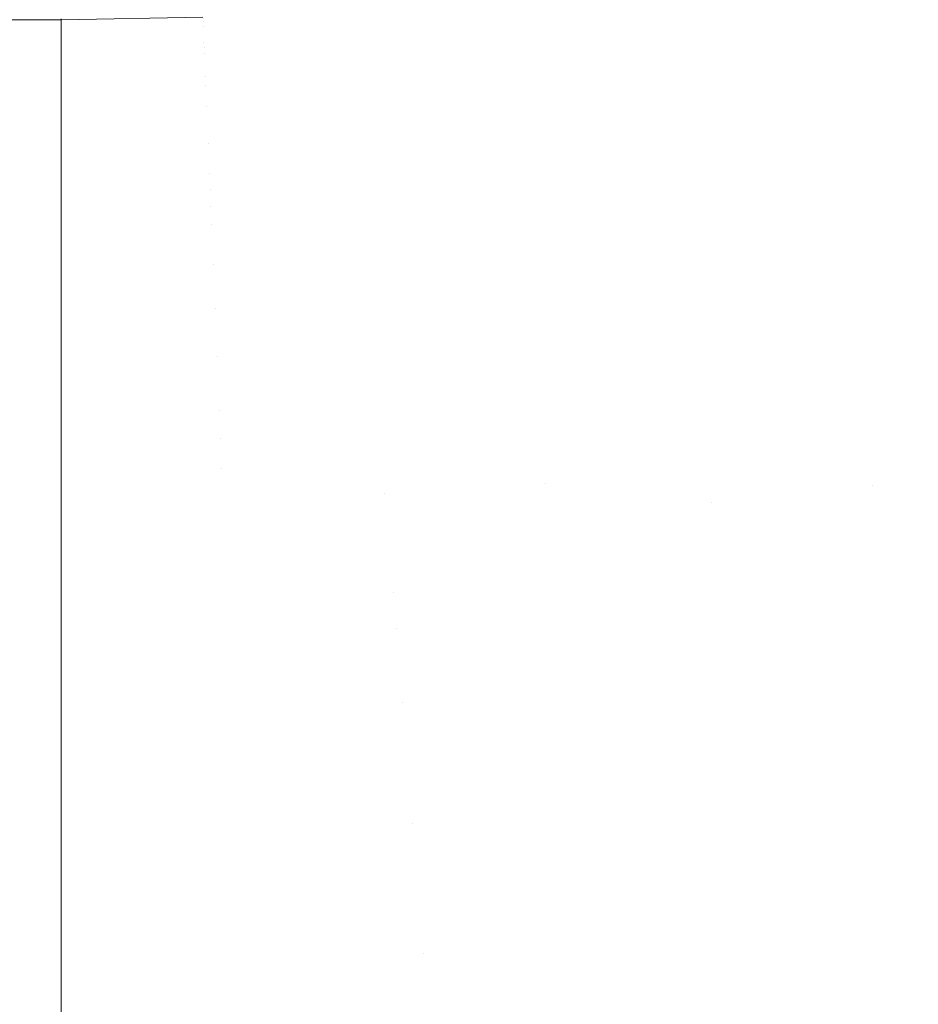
# Model space of a CAD drawing. Header units: centimetres. Extents: x -35.1 to 36.2, y 4.2 to 6.
# Tile 218 of 256: x 11.9927 to 12.0457, y 4.442 to 4.5001. Entities that reach past the tile are written whole.
import ezdxf

# ---------------------------------------------------------------- set-up
doc = ezdxf.new("R2010")
doc.units = ezdxf.units.CM
doc.header["$LTSCALE"] = 2.54
doc.layers.add('Lucido design-1', color=7, linetype='Continuous')

# ---------------------------------------------------------------- blocks, each defined once
blk = doc.blocks.new('Gruppo-4-1')
at = {"color": 7, "linetype": 'Continuous', "lineweight": 9}
for points in [[(-34.958478, 5.900089, -2312.32217), (-34.958478, 4.300089, -2312.32217), (36.07398, 4.300089, -2312.32217), (36.07398, 5.900089, -2312.32217)], [(11.995181, 4.500089, -2313.02217), (-10.879679, 4.500089, -2313.02217), (-10.879679, 4.500089, -2312.82217), (11.995181, 4.500089, -2312.82217)]]:
    blk.add_3dface(points, dxfattribs=at)
for points, invisible_edges in [([(12.037255, 4.500022, -2313.044493), (12.03717, 4.500423, -2313.042641), (12.045434, 4.501493, -2313.042641), (12.045535, 4.501094, -2313.044493)], 15), ([(12.020268, 4.500485, -2313.031982), (12.028574, 4.501166, -2313.031982), (12.028641, 4.500767, -2313.035444), (12.020319, 4.500085, -2313.035444)], 15), ([(12.028785, 4.499906, -2313.040809), (12.028731, 4.50023, -2313.038998), (12.037027, 4.501106, -2313.038998), (12.037095, 4.500784, -2313.040809)], 15), ([(12.045535, 4.501094, -2313.044493), (12.045647, 4.500654, -2313.046366), (12.037348, 4.49958, -2313.046366), (12.037255, 4.500022, -2313.044493)], 15), ([(12.003541, 4.500136, -2313.025344), (12.01189, 4.500429, -2313.025344), (12.011903, 4.500271, -2313.028615), (12.003548, 4.499979, -2313.028615)], 15), ([(12.020268, 4.500485, -2313.031982), (12.011926, 4.499997, -2313.031982), (12.011903, 4.500271, -2313.028615), (12.020234, 4.500759, -2313.028615)], 15), ([(12.020319, 4.500085, -2313.035444), (12.01196, 4.499596, -2313.035444), (12.011926, 4.499997, -2313.031982), (12.020268, 4.500485, -2313.031982)], 15), ([(12.020319, 4.500085, -2313.035444), (12.028641, 4.500767, -2313.035444), (12.028731, 4.50023, -2313.038998), (12.020386, 4.499546, -2313.038998)], 15), ([(12.037095, 4.500784, -2313.040809), (12.03717, 4.500423, -2313.042641), (12.028846, 4.499544, -2313.042641), (12.028785, 4.499906, -2313.040809)], 15), ([(12.028914, 4.499141, -2313.044493), (12.028846, 4.499544, -2313.042641), (12.03717, 4.500423, -2313.042641), (12.037255, 4.500022, -2313.044493)], 15), ([(12.03745, 4.499094, -2313.048259), (12.037348, 4.49958, -2313.046366), (12.045647, 4.500654, -2313.046366), (12.045769, 4.500171, -2313.048259)], 15), ([(11.995181, 4.500137, -2312.819951), (11.995181, 4.500089, -2312.82217), (-10.879679, 4.500089, -2312.82217), (-10.879679, 4.500137, -2312.819951)], 8), ([(-10.879679, 4.500019, -2313.025343), (-10.879679, 4.500089, -2313.02217), (11.995181, 4.500089, -2313.02217), (11.995181, 4.500019, -2313.025343)], 8), ([(11.995181, 4.500019, -2313.025343), (11.995181, 4.499993, -2313.026532), (-10.879679, 4.499993, -2313.026532), (-10.879679, 4.500019, -2313.025343)], 10), ([(-10.879679, 4.499993, -2313.026532), (11.995181, 4.499993, -2313.026532), (11.995181, 4.499708, -2313.030886), (-10.879679, 4.499708, -2313.030886)], 5), ([(11.995181, 4.500019, -2313.025343), (11.995181, 4.500089, -2313.02217), (12.003538, 4.500235, -2313.02217)], 8), ([(12.003538, 4.500235, -2313.02217), (12.003541, 4.500136, -2313.025344), (11.995181, 4.500019, -2313.025343)], 11), ([(12.003541, 4.500136, -2313.025344), (12.003548, 4.499979, -2313.028615), (11.995181, 4.499993, -2313.026532)], 11), ([(11.995181, 4.499993, -2313.026532), (11.995181, 4.500019, -2313.025343), (12.003541, 4.500136, -2313.025344)], 10), ([(11.995181, 4.499708, -2313.030886), (11.995181, 4.499993, -2313.026532), (12.003548, 4.499979, -2313.028615)], 10), ([(12.003548, 4.499979, -2313.028615), (12.00356, 4.499704, -2313.031982), (11.995181, 4.499708, -2313.030886)], 11), ([(12.003548, 4.499979, -2313.028615), (12.011903, 4.500271, -2313.028615), (12.011926, 4.499997, -2313.031982), (12.00356, 4.499704, -2313.031982)], 15), ([(12.00356, 4.499704, -2313.031982), (12.011926, 4.499997, -2313.031982), (12.01196, 4.499596, -2313.035444), (12.003576, 4.499302, -2313.035444)], 15), ([(12.020386, 4.499546, -2313.038998), (12.012005, 4.499056, -2313.038998), (12.01196, 4.499596, -2313.035444), (12.020319, 4.500085, -2313.035444)], 15), ([(12.020427, 4.499221, -2313.040809), (12.020386, 4.499546, -2313.038998), (12.028731, 4.50023, -2313.038998), (12.028785, 4.499906, -2313.040809)], 15), ([(12.028785, 4.499906, -2313.040809), (12.028846, 4.499544, -2313.042641), (12.020473, 4.498857, -2313.042641), (12.020427, 4.499221, -2313.040809)], 15), ([(12.037255, 4.500022, -2313.044493), (12.037348, 4.49958, -2313.046366), (12.028988, 4.498697, -2313.046366), (12.028914, 4.499141, -2313.044493)], 15), ([(12.045769, 4.500171, -2313.048259), (12.045902, 4.499643, -2313.05017), (12.037562, 4.498564, -2313.05017), (12.03745, 4.499094, -2313.048259)], 15), ([(-10.879679, 4.499708, -2313.030886), (11.995181, 4.499708, -2313.030886), (11.995181, 4.499233, -2313.035223), (-10.879679, 4.499233, -2313.035223)], 5), ([(-10.879679, 4.498652, -2313.038997), (-10.879679, 4.499233, -2313.035223), (11.995181, 4.499233, -2313.035223), (11.995181, 4.498652, -2313.038997)], 10), ([(11.995181, 4.499233, -2313.035223), (11.995181, 4.499708, -2313.030886), (12.00356, 4.499704, -2313.031982)], 10), ([(12.00356, 4.499704, -2313.031982), (12.003576, 4.499302, -2313.035444), (11.995181, 4.499233, -2313.035223)], 11), ([(12.003599, 4.498761, -2313.038998), (11.995181, 4.498652, -2313.038997), (11.995181, 4.499233, -2313.035223), (12.003576, 4.499302, -2313.035444)], 13), ([(12.003576, 4.499302, -2313.035444), (12.01196, 4.499596, -2313.035444), (12.012005, 4.499056, -2313.038998), (12.003599, 4.498761, -2313.038998)], 15), ([(12.012032, 4.49873, -2313.040809), (12.012005, 4.499056, -2313.038998), (12.020386, 4.499546, -2313.038998), (12.020427, 4.499221, -2313.040809)], 15), ([(12.020427, 4.499221, -2313.040809), (12.020473, 4.498857, -2313.042641), (12.012063, 4.498365, -2313.042641), (12.012032, 4.49873, -2313.040809)], 15), ([(12.020524, 4.498453, -2313.044493), (12.020473, 4.498857, -2313.042641), (12.028846, 4.499544, -2313.042641), (12.028914, 4.499141, -2313.044493)], 15), ([(12.02907, 4.498209, -2313.048259), (12.028988, 4.498697, -2313.046366), (12.037348, 4.49958, -2313.046366), (12.03745, 4.499094, -2313.048259)], 15), ([(12.037683, 4.497987, -2313.052099), (12.037562, 4.498564, -2313.05017), (12.045902, 4.499643, -2313.05017), (12.046047, 4.49907, -2313.052099)], 15), ([(11.995181, 4.498652, -2313.038997), (11.995181, 4.498569, -2313.039535), (-10.879679, 4.498569, -2313.039535), (-10.879679, 4.498652, -2313.038997)], 10), ([(-10.879679, 4.497952, -2313.042637), (-10.879679, 4.498569, -2313.039535), (11.995181, 4.498569, -2313.039535), (11.995181, 4.497952, -2313.042637)], 10), ([(11.995181, 4.498569, -2313.039535), (12.003599, 4.498761, -2313.038998), (12.003613, 4.498435, -2313.040809)], 11), ([(11.995181, 4.498569, -2313.039535), (11.995181, 4.498652, -2313.038997), (12.003599, 4.498761, -2313.038998)], 10), ([(12.003613, 4.498435, -2313.040809), (12.003628, 4.49807, -2313.042641), (11.995181, 4.497952, -2313.042637), (11.995181, 4.498569, -2313.039535)], 11), ([(12.003613, 4.498435, -2313.040809), (12.003599, 4.498761, -2313.038998), (12.012005, 4.499056, -2313.038998), (12.012032, 4.49873, -2313.040809)], 15), ([(12.012032, 4.49873, -2313.040809), (12.012063, 4.498365, -2313.042641), (12.003628, 4.49807, -2313.042641), (12.003613, 4.498435, -2313.040809)], 15), ([(12.012097, 4.49796, -2313.044493), (12.012063, 4.498365, -2313.042641), (12.020473, 4.498857, -2313.042641), (12.020524, 4.498453, -2313.044493)], 15), ([(12.028914, 4.499141, -2313.044493), (12.028988, 4.498697, -2313.046366), (12.02058, 4.498007, -2313.046366), (12.020524, 4.498453, -2313.044493)], 15), ([(12.020641, 4.497518, -2313.048259), (12.02058, 4.498007, -2313.046366), (12.028988, 4.498697, -2313.046366), (12.02907, 4.498209, -2313.048259)], 15), ([(12.03745, 4.499094, -2313.048259), (12.037562, 4.498564, -2313.05017), (12.02916, 4.497676, -2313.05017), (12.02907, 4.498209, -2313.048259)], 15), ([(12.029257, 4.497097, -2313.052099), (12.02916, 4.497676, -2313.05017), (12.037562, 4.498564, -2313.05017), (12.037683, 4.497987, -2313.052099)], 15), ([(12.046047, 4.49907, -2313.052099), (12.046205, 4.498449, -2313.054044), (12.037814, 4.497363, -2313.054044), (12.037683, 4.497987, -2313.052099)], 15), ([(12.003628, 4.49807, -2313.042641), (12.003645, 4.497664, -2313.044493), (11.995181, 4.497718, -2313.043814)], 11), ([(11.995181, 4.497718, -2313.043814), (11.995181, 4.497952, -2313.042637), (12.003628, 4.49807, -2313.042641)], 10), ([(12.003645, 4.497664, -2313.044493), (12.003628, 4.49807, -2313.042641), (12.012063, 4.498365, -2313.042641), (12.012097, 4.49796, -2313.044493)], 15), ([(12.020524, 4.498453, -2313.044493), (12.02058, 4.498007, -2313.046366), (12.012134, 4.497513, -2313.046366), (12.012097, 4.49796, -2313.044493)], 15), ([(12.012175, 4.497023, -2313.048259), (12.012134, 4.497513, -2313.046366), (12.02058, 4.498007, -2313.046366), (12.020641, 4.497518, -2313.048259)], 15), ([(12.02907, 4.498209, -2313.048259), (12.02916, 4.497676, -2313.05017), (12.020708, 4.496983, -2313.05017), (12.020641, 4.497518, -2313.048259)], 15), ([(12.037683, 4.497987, -2313.052099), (12.037814, 4.497363, -2313.054044), (12.029362, 4.49647, -2313.054044), (12.029257, 4.497097, -2313.052099)], 15), ([(12.037956, 4.496689, -2313.056004), (12.037814, 4.497363, -2313.054044), (12.046205, 4.498449, -2313.054044), (12.046374, 4.497779, -2313.056004)], 15), ([(11.995181, 4.497952, -2313.042637), (11.995181, 4.497718, -2313.043814), (-10.879679, 4.497718, -2313.043814), (-10.879679, 4.497952, -2313.042637)], 10), ([(-10.879679, 4.497718, -2313.043814), (11.995181, 4.497718, -2313.043814), (11.995181, 4.496681, -2313.048052), (-10.879679, 4.496681, -2313.048052)], 5), ([(12.003645, 4.497664, -2313.044493), (12.003664, 4.497216, -2313.046366), (11.995181, 4.496681, -2313.048052), (11.995181, 4.497718, -2313.043814)], 11), ([(12.012097, 4.49796, -2313.044493), (12.012134, 4.497513, -2313.046366), (12.003664, 4.497216, -2313.046366), (12.003645, 4.497664, -2313.044493)], 15), ([(12.003684, 4.496725, -2313.048259), (12.003664, 4.497216, -2313.046366), (12.012134, 4.497513, -2313.046366), (12.012175, 4.497023, -2313.048259)], 15), ([(12.020641, 4.497518, -2313.048259), (12.020708, 4.496983, -2313.05017), (12.01222, 4.496487, -2313.05017), (12.012175, 4.497023, -2313.048259)], 15), ([(12.020781, 4.496402, -2313.052099), (12.020708, 4.496983, -2313.05017), (12.02916, 4.497676, -2313.05017), (12.029257, 4.497097, -2313.052099)], 15), ([(12.046374, 4.497779, -2313.056004), (12.046557, 4.497058, -2313.057979), (12.038108, 4.495964, -2313.057979), (12.037956, 4.496689, -2313.056004)], 15), ([(11.995181, 4.496681, -2313.048052), (12.003664, 4.497216, -2313.046366), (12.003684, 4.496725, -2313.048259)], 11), ([(12.012175, 4.497023, -2313.048259), (12.01222, 4.496487, -2313.05017), (12.003707, 4.496188, -2313.05017), (12.003684, 4.496725, -2313.048259)], 15), ([(12.012269, 4.495904, -2313.052099), (12.01222, 4.496487, -2313.05017), (12.020708, 4.496983, -2313.05017), (12.020781, 4.496402, -2313.052099)], 15), ([(12.029257, 4.497097, -2313.052099), (12.029362, 4.49647, -2313.054044), (12.02086, 4.495773, -2313.054044), (12.020781, 4.496402, -2313.052099)], 15), ([(12.029476, 4.495793, -2313.056004), (12.029362, 4.49647, -2313.054044), (12.037814, 4.497363, -2313.054044), (12.037956, 4.496689, -2313.056004)], 15), ([(12.038272, 4.495187, -2313.059966), (12.038108, 4.495964, -2313.057979), (12.046557, 4.497058, -2313.057979), (12.046752, 4.496285, -2313.059966)], 15), ([(-10.879679, 4.496066, -2313.050163), (-10.879679, 4.496681, -2313.048052), (11.995181, 4.496681, -2313.048052), (11.995181, 4.496066, -2313.050163)], 10), ([(11.995181, 4.496066, -2313.050163), (11.995181, 4.496681, -2313.048052), (12.003684, 4.496725, -2313.048259)], 10), ([(12.003684, 4.496725, -2313.048259), (12.003707, 4.496188, -2313.05017), (11.995181, 4.496066, -2313.050163)], 11), ([(12.003731, 4.495605, -2313.052099), (12.003707, 4.496188, -2313.05017), (12.01222, 4.496487, -2313.05017), (12.012269, 4.495904, -2313.052099)], 15), ([(12.020781, 4.496402, -2313.052099), (12.02086, 4.495773, -2313.054044), (12.012321, 4.495273, -2313.054044), (12.012269, 4.495904, -2313.052099)], 15), ([(12.020946, 4.495094, -2313.056004), (12.02086, 4.495773, -2313.054044), (12.029362, 4.49647, -2313.054044), (12.029476, 4.495793, -2313.056004)], 15), ([(12.037956, 4.496689, -2313.056004), (12.038108, 4.495964, -2313.057979), (12.029598, 4.495065, -2313.057979), (12.029476, 4.495793, -2313.056004)], 15), ([(12.046752, 4.496285, -2313.059966), (12.046961, 4.495458, -2313.061965), (12.038446, 4.494356, -2313.061965), (12.038272, 4.495187, -2313.059966)], 15), ([(11.995181, 4.496066, -2313.050163), (11.995181, 4.49546, -2313.052241), (-10.879679, 4.49546, -2313.052241), (-10.879679, 4.496066, -2313.050163)], 10), ([(11.995181, 4.49546, -2313.052241), (11.995181, 4.496066, -2313.050163), (12.003707, 4.496188, -2313.05017)], 10), ([(12.003707, 4.496188, -2313.05017), (12.003731, 4.495605, -2313.052099), (11.995181, 4.49546, -2313.052241)], 11), ([(12.012269, 4.495904, -2313.052099), (12.012321, 4.495273, -2313.054044), (12.003757, 4.494973, -2313.054044), (12.003731, 4.495605, -2313.052099)], 15), ([(12.012378, 4.494593, -2313.056004), (12.012321, 4.495273, -2313.054044), (12.02086, 4.495773, -2313.054044), (12.020946, 4.495094, -2313.056004)], 15), ([(12.029476, 4.495793, -2313.056004), (12.029598, 4.495065, -2313.057979), (12.021038, 4.494363, -2313.057979), (12.020946, 4.495094, -2313.056004)], 15), ([(12.029729, 4.494285, -2313.059966), (12.029598, 4.495065, -2313.057979), (12.038108, 4.495964, -2313.057979), (12.038272, 4.495187, -2313.059966)], 15), ([(-10.879679, 4.49546, -2313.052241), (11.995181, 4.49546, -2313.052241), (11.995181, 4.494058, -2313.056372), (-10.879679, 4.494058, -2313.056372)], 5), ([(12.003731, 4.495605, -2313.052099), (12.003757, 4.494973, -2313.054044), (11.995181, 4.49546, -2313.052241)], 11), ([(11.995181, 4.494058, -2313.056372), (11.995181, 4.49546, -2313.052241), (12.003757, 4.494973, -2313.054044)], 10), ([(12.003786, 4.494291, -2313.056004), (12.003757, 4.494973, -2313.054044), (12.012321, 4.495273, -2313.054044), (12.012378, 4.494593, -2313.056004)], 15), ([(12.020946, 4.495094, -2313.056004), (12.021038, 4.494363, -2313.057979), (12.01244, 4.493861, -2313.057979), (12.012378, 4.494593, -2313.056004)], 15), ([(12.038272, 4.495187, -2313.059966), (12.038446, 4.494356, -2313.061965), (12.029869, 4.49345, -2313.061965), (12.029729, 4.494285, -2313.059966)], 15), ([(12.038446, 4.494356, -2313.061965), (12.046961, 4.495458, -2313.061965), (12.047185, 4.494576, -2313.063974), (12.038633, 4.493469, -2313.063974)], 15), ([(12.003757, 4.494973, -2313.054044), (12.003786, 4.494291, -2313.056004), (11.995181, 4.494058, -2313.056372)], 11), ([(12.012378, 4.494593, -2313.056004), (12.01244, 4.493861, -2313.057979), (12.003816, 4.493558, -2313.057979), (12.003786, 4.494291, -2313.056004)], 15), ([(12.021136, 4.49358, -2313.059966), (12.021038, 4.494363, -2313.057979), (12.029598, 4.495065, -2313.057979), (12.029729, 4.494285, -2313.059966)], 15), ([(12.038633, 4.493469, -2313.063974), (12.047185, 4.494576, -2313.063974), (12.047422, 4.493638, -2313.06599), (12.038831, 4.492526, -2313.06599)], 15), ([(-10.879679, 4.494058, -2313.056372), (11.995181, 4.494058, -2313.056372), (11.995181, 4.492477, -2313.060438), (-10.879679, 4.492477, -2313.060438)], 5), ([(12.003786, 4.494291, -2313.056004), (12.003816, 4.493558, -2313.057979), (11.995181, 4.494058, -2313.056372)], 11), ([(12.003849, 4.492772, -2313.059966), (11.995181, 4.492477, -2313.060438), (11.995181, 4.494058, -2313.056372), (12.003816, 4.493558, -2313.057979)], 13), ([(12.012505, 4.493075, -2313.059966), (12.01244, 4.493861, -2313.057979), (12.021038, 4.494363, -2313.057979), (12.021136, 4.49358, -2313.059966)], 15), ([(12.029729, 4.494285, -2313.059966), (12.029869, 4.49345, -2313.061965), (12.021241, 4.492742, -2313.061965), (12.021136, 4.49358, -2313.059966)], 15), ([(12.038633, 4.493469, -2313.063974), (12.030019, 4.492559, -2313.063974), (12.029869, 4.49345, -2313.061965), (12.038446, 4.494356, -2313.061965)], 15), ([(12.003816, 4.493558, -2313.057979), (12.01244, 4.493861, -2313.057979), (12.012505, 4.493075, -2313.059966), (12.003849, 4.492772, -2313.059966)], 15), ([(12.021136, 4.49358, -2313.059966), (12.021241, 4.492742, -2313.061965), (12.012576, 4.492236, -2313.061965), (12.012505, 4.493075, -2313.059966)], 15), ([(12.021241, 4.492742, -2313.061965), (12.029869, 4.49345, -2313.061965), (12.030019, 4.492559, -2313.063974), (12.021354, 4.491849, -2313.063974)], 15), ([(12.038831, 4.492526, -2313.06599), (12.030178, 4.491611, -2313.06599), (12.030019, 4.492559, -2313.063974), (12.038633, 4.493469, -2313.063974)], 15), ([(12.038831, 4.492526, -2313.06599), (12.047422, 4.493638, -2313.06599), (12.047674, 4.492641, -2313.068013), (12.039042, 4.491523, -2313.068013)], 15), ([(12.003885, 4.491931, -2313.061965), (11.995181, 4.492477, -2313.060438), (12.003849, 4.492772, -2313.059966)], 11), ([(12.003849, 4.492772, -2313.059966), (12.012505, 4.493075, -2313.059966), (12.012576, 4.492236, -2313.061965), (12.003885, 4.491931, -2313.061965)], 15), ([(-10.879679, 4.492477, -2313.060438), (11.995181, 4.492477, -2313.060438), (11.995181, 4.490719, -2313.064432), (-10.879679, 4.490719, -2313.064432)], 5), ([(12.003922, 4.491034, -2313.063974), (11.995181, 4.490719, -2313.064432), (11.995181, 4.492477, -2313.060438), (12.003885, 4.491931, -2313.061965)], 13), ([(12.003885, 4.491931, -2313.061965), (12.012576, 4.492236, -2313.061965), (12.012651, 4.49134, -2313.063974), (12.003922, 4.491034, -2313.063974)], 15), ([(12.021354, 4.491849, -2313.063974), (12.012651, 4.49134, -2313.063974), (12.012576, 4.492236, -2313.061965), (12.021241, 4.492742, -2313.061965)], 15), ([(12.021354, 4.491849, -2313.063974), (12.030019, 4.492559, -2313.063974), (12.030178, 4.491611, -2313.06599), (12.021473, 4.490898, -2313.06599)], 15), ([(12.039042, 4.491523, -2313.068013), (12.030347, 4.490605, -2313.068013), (12.030178, 4.491611, -2313.06599), (12.038831, 4.492526, -2313.06599)], 15), ([(12.039042, 4.491523, -2313.068013), (12.047674, 4.492641, -2313.068013), (12.047942, 4.491584, -2313.07004), (12.039266, 4.490461, -2313.07004)], 15), ([(12.021473, 4.490898, -2313.06599), (12.01273, 4.490386, -2313.06599), (12.012651, 4.49134, -2313.063974), (12.021354, 4.491849, -2313.063974)], 15), ([(12.021473, 4.490898, -2313.06599), (12.030178, 4.491611, -2313.06599), (12.030347, 4.490605, -2313.068013), (12.0216, 4.489888, -2313.068013)], 15), ([(12.003962, 4.490079, -2313.06599), (11.995181, 4.490719, -2313.064432), (12.003922, 4.491034, -2313.063974)], 11), ([(12.003922, 4.491034, -2313.063974), (12.012651, 4.49134, -2313.063974), (12.01273, 4.490386, -2313.06599), (12.003962, 4.490079, -2313.06599)], 15), ([(12.039266, 4.490461, -2313.07004), (12.030526, 4.489538, -2313.07004), (12.030347, 4.490605, -2313.068013), (12.039042, 4.491523, -2313.068013)], 15), ([(12.039266, 4.490461, -2313.07004), (12.047942, 4.491584, -2313.07004), (12.048224, 4.490467, -2313.072069), (12.039502, 4.489338, -2313.072069)], 15), ([(-10.879679, 4.490719, -2313.064432), (11.995181, 4.490719, -2313.064432), (11.995181, 4.48879, -2313.068345), (-10.879679, 4.48879, -2313.068345)], 5), ([(11.995181, 4.48879, -2313.068345), (11.995181, 4.490719, -2313.064432), (12.003962, 4.490079, -2313.06599)], 10), ([(12.0216, 4.489888, -2313.068013), (12.012815, 4.489374, -2313.068013), (12.01273, 4.490386, -2313.06599), (12.021473, 4.490898, -2313.06599)], 15), ([(12.0216, 4.489888, -2313.068013), (12.030347, 4.490605, -2313.068013), (12.030526, 4.489538, -2313.07004), (12.021735, 4.488817, -2313.07004)], 15), ([(12.039502, 4.489338, -2313.072069), (12.030715, 4.488409, -2313.072069), (12.030526, 4.489538, -2313.07004), (12.039266, 4.490461, -2313.07004)], 15), ([(12.039502, 4.489338, -2313.072069), (12.048224, 4.490467, -2313.072069), (12.048523, 4.489287, -2313.074099), (12.039751, 4.488152, -2313.074099)], 15), ([(12.003962, 4.490079, -2313.06599), (12.004004, 4.489065, -2313.068013), (11.995181, 4.48879, -2313.068345)], 11), ([(12.003962, 4.490079, -2313.06599), (12.01273, 4.490386, -2313.06599), (12.012815, 4.489374, -2313.068013), (12.004004, 4.489065, -2313.068013)], 15), ([(12.021735, 4.488817, -2313.07004), (12.012905, 4.488301, -2313.07004), (12.012815, 4.489374, -2313.068013), (12.0216, 4.489888, -2313.068013)], 15), ([(12.004004, 4.489065, -2313.068013), (12.012815, 4.489374, -2313.068013), (12.012905, 4.488301, -2313.07004), (12.004049, 4.48799, -2313.07004)], 15), ([(12.021735, 4.488817, -2313.07004), (12.030526, 4.489538, -2313.07004), (12.030715, 4.488409, -2313.072069), (12.021877, 4.487685, -2313.072069)], 15), ([(12.039751, 4.488152, -2313.074099), (12.030915, 4.487218, -2313.074099), (12.030715, 4.488409, -2313.072069), (12.039502, 4.489338, -2313.072069)], 15), ([(12.039751, 4.488152, -2313.074099), (12.048523, 4.489287, -2313.074099), (12.048838, 4.488044, -2313.076126), (12.040014, 4.486902, -2313.076126)], 15), ([(-10.879679, 4.48879, -2313.068345), (11.995181, 4.48879, -2313.068345), (11.995181, 4.486691, -2313.07217), (-10.879679, 4.486691, -2313.07217)], 5), ([(12.004049, 4.48799, -2313.07004), (11.995181, 4.48879, -2313.068345), (12.004004, 4.489065, -2313.068013)], 11), ([(11.995181, 4.486691, -2313.07217), (11.995181, 4.48879, -2313.068345), (12.004049, 4.48799, -2313.07004)], 10), ([(12.021877, 4.487685, -2313.072069), (12.013, 4.487166, -2313.072069), (12.012905, 4.488301, -2313.07004), (12.021735, 4.488817, -2313.07004)], 15), ([(12.004049, 4.48799, -2313.07004), (12.012905, 4.488301, -2313.07004), (12.013, 4.487166, -2313.072069), (12.004097, 4.486853, -2313.072069)], 15), ([(12.021877, 4.487685, -2313.072069), (12.030715, 4.488409, -2313.072069), (12.030915, 4.487218, -2313.074099), (12.022027, 4.486489, -2313.074099)], 15), ([(12.040014, 4.486902, -2313.076126), (12.031126, 4.485963, -2313.076126), (12.030915, 4.487218, -2313.074099), (12.039751, 4.488152, -2313.074099)], 15), ([(12.004049, 4.48799, -2313.07004), (12.004097, 4.486853, -2313.072069), (11.995181, 4.486691, -2313.07217)], 11), ([(12.022027, 4.486489, -2313.074099), (12.0131, 4.485967, -2313.074099), (12.013, 4.487166, -2313.072069), (12.021877, 4.487685, -2313.072069)], 15), ([(12.040014, 4.486902, -2313.076126), (12.048838, 4.488044, -2313.076126), (12.049169, 4.486736, -2313.078149), (12.040291, 4.485587, -2313.078149)], 15), ([(12.004097, 4.486853, -2313.072069), (12.013, 4.487166, -2313.072069), (12.0131, 4.485967, -2313.074099), (12.004147, 4.485653, -2313.074099)], 15), ([(12.022027, 4.486489, -2313.074099), (12.030915, 4.487218, -2313.074099), (12.031126, 4.485963, -2313.076126), (12.022186, 4.48523, -2313.076126)], 15), ([(-10.879679, 4.486691, -2313.07217), (11.995181, 4.486691, -2313.07217), (11.995181, 4.484428, -2313.0759), (-10.879679, 4.484428, -2313.0759)], 5), ([(11.995181, 4.486691, -2313.07217), (12.004097, 4.486853, -2313.072069), (12.004147, 4.485653, -2313.074099)], 11), ([(12.004147, 4.485653, -2313.074099), (11.995181, 4.484428, -2313.0759), (11.995181, 4.486691, -2313.07217)], 9), ([(12.022186, 4.48523, -2313.076126), (12.013206, 4.484704, -2313.076126), (12.0131, 4.485967, -2313.074099), (12.022027, 4.486489, -2313.074099)], 15), ([(12.040291, 4.485587, -2313.078149), (12.031348, 4.484642, -2313.078149), (12.031126, 4.485963, -2313.076126), (12.040014, 4.486902, -2313.076126)], 15), ([(12.040291, 4.485587, -2313.078149), (12.049169, 4.486736, -2313.078149), (12.049516, 4.485362, -2313.080164), (12.040581, 4.484206, -2313.080164)], 15), ([(12.004147, 4.485653, -2313.074099), (12.0131, 4.485967, -2313.074099), (12.013206, 4.484704, -2313.076126), (12.0042, 4.484389, -2313.076126)], 15), ([(12.022186, 4.48523, -2313.076126), (12.031126, 4.485963, -2313.076126), (12.031348, 4.484642, -2313.078149), (12.022352, 4.483904, -2313.078149)], 15), ([(12.0042, 4.484389, -2313.076126), (11.995181, 4.484428, -2313.0759), (12.004147, 4.485653, -2313.074099)], 11), ([(12.022352, 4.483904, -2313.078149), (12.013317, 4.483376, -2313.078149), (12.013206, 4.484704, -2313.076126), (12.022186, 4.48523, -2313.076126)], 15), ([(12.040581, 4.484206, -2313.080164), (12.03158, 4.483255, -2313.080164), (12.031348, 4.484642, -2313.078149), (12.040291, 4.485587, -2313.078149)], 15), ([(12.040581, 4.484206, -2313.080164), (12.049516, 4.485362, -2313.080164), (12.049881, 4.483922, -2313.08217), (12.040886, 4.482758, -2313.08217)], 15), ([(12.0042, 4.484389, -2313.076126), (12.013206, 4.484704, -2313.076126), (12.013317, 4.483376, -2313.078149), (12.004256, 4.483058, -2313.078149)], 15), ([(12.022352, 4.483904, -2313.078149), (12.031348, 4.484642, -2313.078149), (12.03158, 4.483255, -2313.080164), (12.022527, 4.482513, -2313.080164)], 15), ([(-10.879679, 4.484428, -2313.0759), (11.995181, 4.484428, -2313.0759), (11.995181, 4.482004, -2313.079528), (-10.879679, 4.482004, -2313.079528)], 5), ([(11.995181, 4.484428, -2313.0759), (12.0042, 4.484389, -2313.076126), (12.004256, 4.483058, -2313.078149)], 11), ([(12.004256, 4.483058, -2313.078149), (11.995181, 4.482004, -2313.079528), (11.995181, 4.484428, -2313.0759)], 9), ([(12.040886, 4.482758, -2313.08217), (12.031825, 4.481801, -2313.08217), (12.03158, 4.483255, -2313.080164), (12.040581, 4.484206, -2313.080164)], 15), ([(12.022527, 4.482513, -2313.080164), (12.013434, 4.481981, -2313.080164), (12.013317, 4.483376, -2313.078149), (12.022352, 4.483904, -2313.078149)], 15), ([(12.040886, 4.482758, -2313.08217), (12.049881, 4.483922, -2313.08217), (12.050262, 4.482414, -2313.084163), (12.041204, 4.481242, -2313.084163)], 15), ([(12.004314, 4.481661, -2313.080164), (11.995181, 4.482004, -2313.079528), (12.004256, 4.483058, -2313.078149)], 11), ([(12.004256, 4.483058, -2313.078149), (12.013317, 4.483376, -2313.078149), (12.013434, 4.481981, -2313.080164), (12.004314, 4.481661, -2313.080164)], 15), ([(12.022527, 4.482513, -2313.080164), (12.03158, 4.483255, -2313.080164), (12.031825, 4.481801, -2313.08217), (12.02271, 4.481053, -2313.08217)], 15), ([(12.02271, 4.481053, -2313.08217), (12.013556, 4.480518, -2313.08217), (12.013434, 4.481981, -2313.080164), (12.022527, 4.482513, -2313.080164)], 15), ([(12.041204, 4.481242, -2313.084163), (12.03208, 4.480278, -2313.084163), (12.031825, 4.481801, -2313.08217), (12.040886, 4.482758, -2313.08217)], 15), ([(12.041204, 4.481242, -2313.084163), (12.050262, 4.482414, -2313.084163), (12.050661, 4.480838, -2313.086141), (12.041538, 4.479657, -2313.086141)], 15), ([(-10.879679, 4.482004, -2313.079528), (11.995181, 4.482004, -2313.079528), (11.995181, 4.479424, -2313.083046), (-10.879679, 4.479424, -2313.083046)], 5), ([(12.004375, 4.480196, -2313.08217), (11.995181, 4.479424, -2313.083046), (11.995181, 4.482004, -2313.079528), (12.004314, 4.481661, -2313.080164)], 13), ([(12.004314, 4.481661, -2313.080164), (12.013434, 4.481981, -2313.080164), (12.013556, 4.480518, -2313.08217), (12.004375, 4.480196, -2313.08217)], 15), ([(12.02271, 4.481053, -2313.08217), (12.031825, 4.481801, -2313.08217), (12.03208, 4.480278, -2313.084163), (12.022903, 4.479526, -2313.084163)], 15), ([(12.041538, 4.479657, -2313.086141), (12.032347, 4.478687, -2313.086141), (12.03208, 4.480278, -2313.084163), (12.041204, 4.481242, -2313.084163)], 15), ([(12.022903, 4.479526, -2313.084163), (12.013684, 4.478986, -2313.084163), (12.013556, 4.480518, -2313.08217), (12.02271, 4.481053, -2313.08217)], 15), ([(12.041538, 4.479657, -2313.086141), (12.050661, 4.480838, -2313.086141), (12.051077, 4.479193, -2313.088101), (12.041885, 4.478004, -2313.088101)], 15), ([(12.004439, 4.478662, -2313.084163), (11.995181, 4.479424, -2313.083046), (12.004375, 4.480196, -2313.08217)], 11), ([(12.004375, 4.480196, -2313.08217), (12.013556, 4.480518, -2313.08217), (12.013684, 4.478986, -2313.084163), (12.004439, 4.478662, -2313.084163)], 15), ([(12.022903, 4.479526, -2313.084163), (12.03208, 4.480278, -2313.084163), (12.032347, 4.478687, -2313.086141), (12.023103, 4.477929, -2313.086141)], 15), ([(-10.879679, 4.479424, -2313.083046), (11.995181, 4.479424, -2313.083046), (11.995181, 4.476693, -2313.086449), (-10.879679, 4.476693, -2313.086449)], 5), ([(12.004506, 4.477059, -2313.086141), (11.995181, 4.476693, -2313.086449), (11.995181, 4.479424, -2313.083046), (12.004439, 4.478662, -2313.084163)], 13), ([(12.023103, 4.477929, -2313.086141), (12.013818, 4.477386, -2313.086141), (12.013684, 4.478986, -2313.084163), (12.022903, 4.479526, -2313.084163)], 15), ([(12.041885, 4.478004, -2313.088101), (12.032626, 4.477026, -2313.088101), (12.032347, 4.478687, -2313.086141), (12.041538, 4.479657, -2313.086141)], 15), ([(12.004439, 4.478662, -2313.084163), (12.013684, 4.478986, -2313.084163), (12.013818, 4.477386, -2313.086141), (12.004506, 4.477059, -2313.086141)], 15), ([(12.041885, 4.478004, -2313.088101), (12.051077, 4.479193, -2313.088101), (12.051511, 4.477479, -2313.090039), (12.042248, 4.47628, -2313.090039)], 15), ([(12.023103, 4.477929, -2313.086141), (12.032347, 4.478687, -2313.086141), (12.032626, 4.477026, -2313.088101), (12.023313, 4.476262, -2313.088101)], 15), ([(12.023313, 4.476262, -2313.088101), (12.013958, 4.475715, -2313.088101), (12.013818, 4.477386, -2313.086141), (12.023103, 4.477929, -2313.086141)], 15), ([(12.042248, 4.47628, -2313.090039), (12.032917, 4.475294, -2313.090039), (12.032626, 4.477026, -2313.088101), (12.041885, 4.478004, -2313.088101)], 15), ([(12.004506, 4.477059, -2313.086141), (12.013818, 4.477386, -2313.086141), (12.013958, 4.475715, -2313.088101), (12.004576, 4.475386, -2313.088101)], 15), ([(12.042248, 4.47628, -2313.090039), (12.051511, 4.477479, -2313.090039), (12.051962, 4.475695, -2313.091952), (12.042625, 4.474486, -2313.091952)], 15), ([(-10.879679, 4.476693, -2313.086449), (11.995181, 4.476693, -2313.086449), (11.995181, 4.473816, -2313.089729), (-10.879679, 4.473816, -2313.089729)], 5), ([(12.004576, 4.475386, -2313.088101), (11.995181, 4.476693, -2313.086449), (12.004506, 4.477059, -2313.086141)], 11), ([(11.995181, 4.473816, -2313.089729), (11.995181, 4.476693, -2313.086449), (12.004576, 4.475386, -2313.088101)], 10), ([(12.023313, 4.476262, -2313.088101), (12.032626, 4.477026, -2313.088101), (12.032917, 4.475294, -2313.090039), (12.023531, 4.474525, -2313.090039)], 15), ([(12.023531, 4.474525, -2313.090039), (12.014104, 4.473973, -2313.090039), (12.013958, 4.475715, -2313.088101), (12.023313, 4.476262, -2313.088101)], 15), ([(12.042625, 4.474486, -2313.091952), (12.033219, 4.473493, -2313.091952), (12.032917, 4.475294, -2313.090039), (12.042248, 4.47628, -2313.090039)], 15), ([(12.004576, 4.475386, -2313.088101), (12.004649, 4.473642, -2313.090039), (11.995181, 4.473816, -2313.089729)], 11), ([(12.004576, 4.475386, -2313.088101), (12.013958, 4.475715, -2313.088101), (12.014104, 4.473973, -2313.090039), (12.004649, 4.473642, -2313.090039)], 15), ([(12.042625, 4.474486, -2313.091952), (12.051962, 4.475695, -2313.091952), (12.052431, 4.473841, -2313.093838), (12.043017, 4.472623, -2313.093838)], 15), ([(12.023531, 4.474525, -2313.090039), (12.032917, 4.475294, -2313.090039), (12.033219, 4.473493, -2313.091952), (12.023758, 4.472717, -2313.091952)], 15), ([(12.023758, 4.472717, -2313.091952), (12.014256, 4.472161, -2313.091952), (12.014104, 4.473973, -2313.090039), (12.023531, 4.474525, -2313.090039)], 15), ([(12.043017, 4.472623, -2313.093838), (12.033534, 4.471621, -2313.093838), (12.033219, 4.473493, -2313.091952), (12.042625, 4.474486, -2313.091952)], 15), ([(-10.879679, 4.473525, -2313.090033), (-10.879679, 4.473816, -2313.089729), (11.995181, 4.473816, -2313.089729), (11.995181, 4.473525, -2313.090033)], 10), ([(12.004649, 4.473642, -2313.090039), (11.995181, 4.473525, -2313.090033), (11.995181, 4.473816, -2313.089729)], 9), ([(12.014256, 4.472161, -2313.091952), (11.995181, 4.471701, -2313.091939), (12.004649, 4.473642, -2313.090039)], 11), ([(11.995181, 4.471701, -2313.091939), (11.995181, 4.473525, -2313.090033), (12.004649, 4.473642, -2313.090039)], 10), ([(12.004649, 4.473642, -2313.090039), (12.014104, 4.473973, -2313.090039), (12.014256, 4.472161, -2313.091952)], 11), ([(12.043017, 4.472623, -2313.093838), (12.052431, 4.473841, -2313.093838), (12.052918, 4.471917, -2313.095693)], 11), ([(11.995181, 4.473525, -2313.090033), (11.995181, 4.471701, -2313.091939), (-10.879679, 4.471701, -2313.091939), (-10.879679, 4.473525, -2313.090033)], 10), ([(12.023758, 4.472717, -2313.091952), (12.033219, 4.473493, -2313.091952), (12.033534, 4.471621, -2313.093838)], 11), ([(12.014413, 4.470278, -2313.093838), (12.014256, 4.472161, -2313.091952), (12.023758, 4.472717, -2313.091952)], 11), ([(12.033534, 4.471621, -2313.093838), (12.014413, 4.470278, -2313.093838), (12.023758, 4.472717, -2313.091952)], 11), ([(12.03386, 4.469678, -2313.095693), (12.033534, 4.471621, -2313.093838), (12.043017, 4.472623, -2313.093838)], 11), ([(12.052918, 4.471917, -2313.095693), (12.03386, 4.469678, -2313.095693), (12.043017, 4.472623, -2313.093838)], 11), ([(12.014256, 4.472161, -2313.091952), (12.014413, 4.470278, -2313.093838), (11.995181, 4.470799, -2313.092881)], 11), ([(11.995181, 4.470799, -2313.092881), (11.995181, 4.471701, -2313.091939), (12.014256, 4.472161, -2313.091952)], 10), ([(12.052918, 4.471917, -2313.095693), (12.053423, 4.469924, -2313.097512), (12.034198, 4.467665, -2313.097512), (12.03386, 4.469678, -2313.095693)], 15), ([(11.995181, 4.471701, -2313.091939), (11.995181, 4.470799, -2313.092881), (-10.879679, 4.470799, -2313.092881), (-10.879679, 4.471701, -2313.091939)], 10), ([(12.014577, 4.468324, -2313.095693), (12.014413, 4.470278, -2313.093838), (12.033534, 4.471621, -2313.093838), (12.03386, 4.469678, -2313.095693)], 15), ([(-10.879679, 4.470799, -2313.092881), (11.995181, 4.470799, -2313.092881), (11.995181, 4.467648, -2313.095898), (-10.879679, 4.467648, -2313.095898)], 5), ([(11.995181, 4.467648, -2313.095898), (11.995181, 4.470799, -2313.092881), (12.014413, 4.470278, -2313.093838), (12.014577, 4.468324, -2313.095693)], 14), ([(12.03386, 4.469678, -2313.095693), (12.034198, 4.467665, -2313.097512), (12.014746, 4.466299, -2313.097512), (12.014577, 4.468324, -2313.095693)], 15), ([(12.034547, 4.465582, -2313.099294), (12.034198, 4.467665, -2313.097512), (12.053423, 4.469924, -2313.097512), (12.053945, 4.467861, -2313.099294)], 15), ([(11.995181, 4.467648, -2313.095898), (12.014577, 4.468324, -2313.095693), (12.014746, 4.466299, -2313.097512)], 11), ([(12.053945, 4.467861, -2313.099294), (12.054484, 4.46573, -2313.101035), (12.034909, 4.46343, -2313.101035), (12.034547, 4.465582, -2313.099294)], 15), ([(-10.879679, 4.467648, -2313.095898), (11.995181, 4.467648, -2313.095898), (11.995181, 4.464367, -2313.098774), (-10.879679, 4.464367, -2313.098774)], 5), ([(12.014746, 4.466299, -2313.097512), (11.995181, 4.464367, -2313.098774), (11.995181, 4.467648, -2313.095898)], 9), ([(12.014922, 4.464204, -2313.099294), (12.014746, 4.466299, -2313.097512), (12.034198, 4.467665, -2313.097512), (12.034547, 4.465582, -2313.099294)], 15), ([(11.995181, 4.464367, -2313.098774), (12.014746, 4.466299, -2313.097512), (12.014922, 4.464204, -2313.099294)], 11), ([(12.034547, 4.465582, -2313.099294), (12.034909, 4.46343, -2313.101035), (12.015103, 4.462039, -2313.101035), (12.014922, 4.464204, -2313.099294)], 15), ([(12.035281, 4.461208, -2313.10273), (12.034909, 4.46343, -2313.101035), (12.054484, 4.46573, -2313.101035), (12.055041, 4.46353, -2313.10273)], 15), ([(-10.879679, 4.464367, -2313.098774), (11.995181, 4.464367, -2313.098774), (11.995181, 4.460965, -2313.101505), (-10.879679, 4.460965, -2313.101505)], 5), ([(12.014922, 4.464204, -2313.099294), (12.015103, 4.462039, -2313.101035), (11.995181, 4.460965, -2313.101505), (11.995181, 4.464367, -2313.098774)], 11), ([(12.01529, 4.459805, -2313.10273), (12.015103, 4.462039, -2313.101035), (12.034909, 4.46343, -2313.101035), (12.035281, 4.461208, -2313.10273)], 15), ([(12.055041, 4.46353, -2313.10273), (12.055614, 4.461263, -2313.104376), (12.035666, 4.45892, -2313.104376), (12.035281, 4.461208, -2313.10273)], 15), ([(11.995181, 4.460965, -2313.101505), (12.015103, 4.462039, -2313.101035), (12.01529, 4.459805, -2313.10273)], 11), ([(-10.879679, 4.460965, -2313.101505), (11.995181, 4.460965, -2313.101505), (11.995181, 4.457446, -2313.104085), (-10.879679, 4.457446, -2313.104085)], 5), ([(11.995181, 4.457446, -2313.104085), (11.995181, 4.460965, -2313.101505), (12.01529, 4.459805, -2313.10273)], 10), ([(12.035281, 4.461208, -2313.10273), (12.035666, 4.45892, -2313.104376), (12.015482, 4.457502, -2313.104376), (12.01529, 4.459805, -2313.10273)], 15), ([(12.036061, 4.456565, -2313.105971), (12.035666, 4.45892, -2313.104376), (12.055614, 4.461263, -2313.104376), (12.056204, 4.458931, -2313.105971)], 15), ([(12.01529, 4.459805, -2313.10273), (12.015482, 4.457502, -2313.104376), (11.995181, 4.457446, -2313.104085)], 11), ([(12.015681, 4.455133, -2313.105971), (12.015482, 4.457502, -2313.104376), (12.035666, 4.45892, -2313.104376), (12.036061, 4.456565, -2313.105971)], 15), ([(12.056204, 4.458931, -2313.105971), (12.056811, 4.456535, -2313.107509), (12.036467, 4.454144, -2313.107509), (12.036061, 4.456565, -2313.105971)], 15), ([(-10.879679, 4.457446, -2313.104085), (11.995181, 4.457446, -2313.104085), (11.995181, 4.453819, -2313.106509), (-10.879679, 4.453819, -2313.106509)], 5), ([(11.995181, 4.453819, -2313.106509), (11.995181, 4.457446, -2313.104085), (12.015482, 4.457502, -2313.104376), (12.015681, 4.455133, -2313.105971)], 14), ([(12.036061, 4.456565, -2313.105971), (12.036467, 4.454144, -2313.107509), (12.015884, 4.452699, -2313.107509), (12.015681, 4.455133, -2313.105971)], 15), ([(12.036884, 4.451661, -2313.108989), (12.036467, 4.454144, -2313.107509), (12.056811, 4.456535, -2313.107509), (12.057433, 4.454075, -2313.108989)], 15), ([(12.015681, 4.455133, -2313.105971), (12.015884, 4.452699, -2313.107509), (11.995181, 4.453819, -2313.106509)], 11), ([(12.016093, 4.450201, -2313.108989), (12.015884, 4.452699, -2313.107509), (12.036467, 4.454144, -2313.107509), (12.036884, 4.451661, -2313.108989)], 15), ([(12.057433, 4.454075, -2313.108989), (12.058071, 4.451555, -2313.110405), (12.037311, 4.449116, -2313.110405), (12.036884, 4.451661, -2313.108989)], 15), ([(-10.879679, 4.453819, -2313.106509), (11.995181, 4.453819, -2313.106509), (11.995181, 4.450089, -2313.108773), (-10.879679, 4.450089, -2313.108773)], 5), ([(11.995181, 4.450089, -2313.108773), (11.995181, 4.453819, -2313.106509), (12.015884, 4.452699, -2313.107509)], 10), ([(12.015884, 4.452699, -2313.107509), (12.016093, 4.450201, -2313.108989), (11.995181, 4.450089, -2313.108773)], 11), ([(12.036884, 4.451661, -2313.108989), (12.037311, 4.449116, -2313.110405), (12.016308, 4.447641, -2313.110405), (12.016093, 4.450201, -2313.108989)], 15), ([(12.037749, 4.446512, -2313.111756), (12.037311, 4.449116, -2313.110405), (12.058071, 4.451555, -2313.110405), (12.058723, 4.448976, -2313.111756)], 15), ([(-10.879679, 4.450089, -2313.108773), (11.995181, 4.450089, -2313.108773), (11.995181, 4.446264, -2313.110871), (-10.879679, 4.446264, -2313.110871)], 5), ([(12.016093, 4.450201, -2313.108989), (12.016308, 4.447641, -2313.110405), (11.995181, 4.446264, -2313.110871), (11.995181, 4.450089, -2313.108773)], 11), ([(12.016527, 4.445021, -2313.111756), (12.016308, 4.447641, -2313.110405), (12.037311, 4.449116, -2313.110405), (12.037749, 4.446512, -2313.111756)], 15), ([(12.058723, 4.448976, -2313.111756), (12.05939, 4.446341, -2313.113037), (12.038195, 4.44385, -2313.113037), (12.037749, 4.446512, -2313.111756)], 15), ([(11.995181, 4.446264, -2313.110871), (12.016308, 4.447641, -2313.110405), (12.016527, 4.445021, -2313.111756)], 11), ([(12.037749, 4.446512, -2313.111756), (12.038195, 4.44385, -2313.113037), (12.016751, 4.442345, -2313.113037), (12.016527, 4.445021, -2313.111756)], 15), ([(12.038651, 4.441135, -2313.114245), (12.038195, 4.44385, -2313.113037), (12.05939, 4.446341, -2313.113037), (12.060071, 4.443652, -2313.114245)], 15), ([(-10.879679, 4.446264, -2313.110871), (11.995181, 4.446264, -2313.110871), (11.995181, 4.44235, -2313.112801), (-10.879679, 4.44235, -2313.112801)], 5), ([(11.995181, 4.44235, -2313.112801), (11.995181, 4.446264, -2313.110871), (12.016527, 4.445021, -2313.111756)], 10), ([(12.016527, 4.445021, -2313.111756), (12.016751, 4.442345, -2313.113037), (11.995181, 4.44235, -2313.112801)], 11), ([(12.01698, 4.439613, -2313.114245), (12.016751, 4.442345, -2313.113037), (12.038195, 4.44385, -2313.113037), (12.038651, 4.441135, -2313.114245)], 15), ([(12.060071, 4.443652, -2313.114245), (12.060764, 4.440911, -2313.115378), (12.039116, 4.438368, -2313.115378), (12.038651, 4.441135, -2313.114245)], 15), ([(-10.879679, 4.44235, -2313.112801), (11.995181, 4.44235, -2313.112801), (11.995181, 4.438357, -2313.114558), (-10.879679, 4.438357, -2313.114558)], 5), ([(11.995181, 4.438357, -2313.114558), (11.995181, 4.44235, -2313.112801), (12.016751, 4.442345, -2313.113037), (12.01698, 4.439613, -2313.114245)], 14)]:
    blk.add_3dface(points, dxfattribs=dict(at, invisible_edges=invisible_edges))

msp = doc.modelspace()

# ---------------------------------------------------------------- block references
at = {"layer": 'Lucido design-1', "color": 7}
msp.add_blockref('Gruppo-4-1', (0, 0), dxfattribs=at)

doc.saveas('drawing.dxf')
